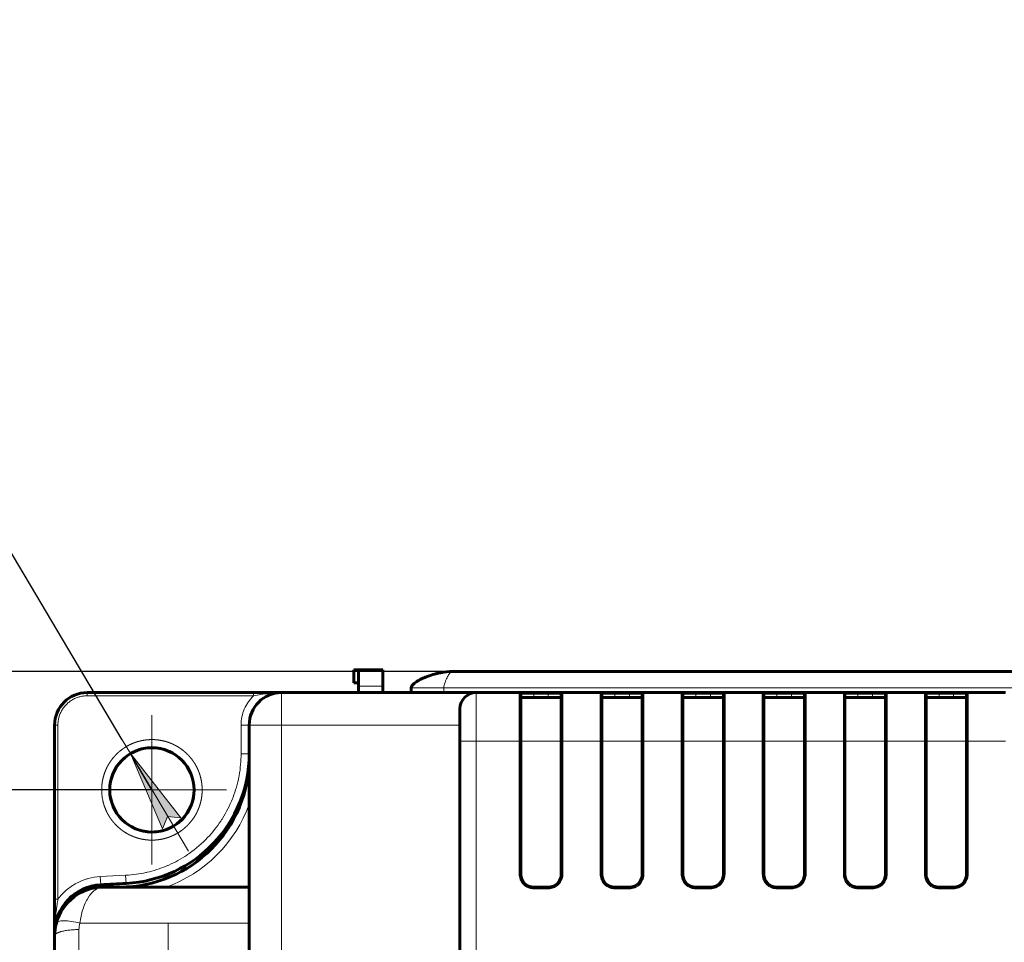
# Model space of a CAD drawing. Header units: millimetres. Extents: x 0 to 420, y 0 to 594.
# Tile 12 of 34: x 93 to 154, y 275 to 332. Entities that reach past the tile are written whole.
import ezdxf

# ---------------------------------------------------------------- set-up
doc = ezdxf.new("R2010")
doc.units = ezdxf.units.MM
for name, pattern in [('K5LT_AXLED', [12, 7.5, -1.5, 1.5, -1.5]), ('K5LT_BASIC', [0]), ('K5LT_THIN', [0])]:
    doc.linetypes.add(name, pattern=pattern)
doc.layers.add('Системный слой', color=7, linetype='Continuous')
doc.styles.add('KDIMTEXTSTYLE', font='GOST_AU.SHX', dxfattribs={"width": 0.96, "oblique": 15, "height": 5})
doc.dimstyles.new('KDIMSTYLE (1.00)', dxfattribs={"dimtxt": 5, "dimasz": 1, "dimexe": 2, "dimexo": 0, "dimgap": 1, "dimtad": 1, "dimtxsty": 'KDIMTEXTSTYLE', "dimsah": 1, "dimcen": 0, "dimdle": 1, "dimadec": 0, "dimazin": 0, "dimtfac": 0.667, "dimtmove": 0, "dimatfit": 3, "dimfxl": 1, "dimtvp": 1, "dimtolj": 1, "dimtzin": 0, "dimarcsym": 0})

# ---------------------------------------------------------------- blocks, each defined once
blk = doc.blocks.new('U2')
at = {"layer": 'Системный слой', "color": 150, "linetype": 'K5LT_BASIC', "lineweight": 60, "true_color": 0x0080ff}
for p, q in [((107.377, 290.745), (109.111, 290.745)), ((191.112, 290.745), (192.847, 290.745))]:
    blk.add_line(p, q, dxfattribs=at)
blk = doc.blocks.new('U5')
at = {"layer": 'Системный слой', "color": 150, "linetype": 'K5LT_BASIC', "lineweight": 60, "true_color": 0x0080ff}
for p, q in [((95.112, 277.404), (95.112, 277.71)), ((95.112, 275.902), (95.112, 276.615))]:
    blk.add_line(p, q, dxfattribs=at)
blk = doc.blocks.new('U6')
at = {"layer": 'Системный слой', "color": 7, "linetype": 'K5LT_THIN', "lineweight": 18}
for p, q in [((107.377, 290.545), (107.948, 290.64)), ((107.948, 290.64), (108.527, 290.716)), ((108.527, 290.716), (109.111, 290.745))]:
    blk.add_line(p, q, dxfattribs=at)
blk = doc.blocks.new('U12')
at = {"layer": 'Системный слой', "color": 150, "linetype": 'K5LT_BASIC', "lineweight": 60, "true_color": 0x0080ff}
blk.add_line((95.112, 275.745), (95.112, 275.902), dxfattribs=at)
blk = doc.blocks.new('U14')
at = {"layer": 'Системный слой', "color": 150, "linetype": 'K5LT_BASIC', "lineweight": 60, "true_color": 0x0080ff}
for p, q in [((107.377, 290.745), (107.377, 290.745)), ((107.377, 290.745), (107.377, 290.745)), ((107.377, 290.745), (108.484, 290.745)), ((109.112, 290.745), (109.112, 290.745))]:
    blk.add_line(p, q, dxfattribs=at)
blk = doc.blocks.new('U16')
at = {"layer": 'Системный слой', "color": 7, "linetype": 'K5LT_THIN', "lineweight": 18}
for p, q in [((95.245, 277.549), (95.247, 277.564)), ((95.247, 277.564), (95.251, 277.593)), ((95.251, 277.593), (95.258, 277.649)), ((95.258, 277.649), (95.273, 277.751)), ((95.273, 277.751), (95.298, 277.918)), ((95.298, 277.918), (95.312, 278.002)), ((95.169, 276.942), (95.172, 276.969)), ((95.172, 276.97), (95.173, 276.974)), ((95.172, 276.969), (95.172, 276.97)), ((95.173, 276.98), (95.175, 276.993)), ((95.173, 276.974), (95.173, 276.98)), ((95.175, 276.993), (95.176, 277.002)), ((95.176, 277.005), (95.177, 277.009)), ((95.176, 277.003), (95.176, 277.005)), ((95.176, 277.002), (95.176, 277.003)), ((95.177, 277.015), (95.178, 277.017)), ((95.177, 277.014), (95.177, 277.015)), ((95.177, 277.013), (95.177, 277.014)), ((95.177, 277.012), (95.177, 277.013)), ((95.177, 277.011), (95.177, 277.012)), ((95.177, 277.012), (95.177, 277.012)), ((95.177, 277.009), (95.177, 277.011)), ((95.178, 277.024), (95.179, 277.031)), ((95.178, 277.02), (95.178, 277.024)), ((95.178, 277.017), (95.178, 277.02)), ((95.179, 277.031), (95.18, 277.038)), ((95.18, 277.041), (95.181, 277.048)), ((95.18, 277.038), (95.18, 277.041)), ((95.181, 277.048), (95.183, 277.062)), ((95.183, 277.062), (95.186, 277.089)), ((95.186, 277.089), (95.192, 277.143)), ((95.192, 277.143), (95.205, 277.245)), ((95.205, 277.245), (95.213, 277.31)), ((95.213, 277.314), (95.214, 277.322)), ((95.213, 277.31), (95.213, 277.314)), ((95.214, 277.322), (95.216, 277.337)), ((95.216, 277.337), (95.22, 277.368)), ((95.22, 277.368), (95.228, 277.427)), ((95.228, 277.428), (95.229, 277.43)), ((95.228, 277.427), (95.228, 277.428)), ((95.229, 277.434), (95.23, 277.441)), ((95.229, 277.43), (95.229, 277.434)), ((95.23, 277.441), (95.232, 277.456)), ((95.232, 277.456), (95.236, 277.483)), ((95.236, 277.487), (95.237, 277.491)), ((95.236, 277.484), (95.236, 277.487)), ((95.236, 277.483), (95.236, 277.484)), ((95.237, 277.491), (95.238, 277.501)), ((95.238, 277.501), (95.241, 277.52)), ((95.241, 277.52), (95.242, 277.528)), ((95.242, 277.533), (95.243, 277.535)), ((95.242, 277.532), (95.242, 277.533)), ((95.242, 277.531), (95.242, 277.532)), ((95.242, 277.53), (95.242, 277.531)), ((95.242, 277.531), (95.242, 277.531)), ((95.242, 277.529), (95.242, 277.53)), ((95.242, 277.53), (95.242, 277.53)), ((95.242, 277.53), (95.242, 277.53)), ((95.242, 277.53), (95.242, 277.53)), ((95.242, 277.53), (95.242, 277.53)), ((95.242, 277.53), (95.242, 277.53)), ((95.242, 277.528), (95.242, 277.529)), ((95.243, 277.538), (95.244, 277.542)), ((95.243, 277.536), (95.243, 277.538)), ((95.243, 277.535), (95.243, 277.536)), ((95.244, 277.542), (95.245, 277.549)), ((95.123, 276.34), (95.124, 276.363)), ((95.124, 276.363), (95.126, 276.406)), ((95.126, 276.408), (95.127, 276.411)), ((95.126, 276.406), (95.126, 276.408)), ((95.127, 276.419), (95.128, 276.433)), ((95.127, 276.411), (95.127, 276.419)), ((95.128, 276.433), (95.13, 276.463)), ((95.13, 276.478), (95.131, 276.48)), ((95.13, 276.476), (95.13, 276.478)), ((95.13, 276.474), (95.13, 276.476)), ((95.13, 276.473), (95.13, 276.474)), ((95.13, 276.463), (95.13, 276.473)), ((95.131, 276.494), (95.132, 276.498)), ((95.131, 276.49), (95.131, 276.494)), ((95.131, 276.487), (95.131, 276.49)), ((95.131, 276.485), (95.131, 276.487)), ((95.131, 276.483), (95.131, 276.485)), ((95.131, 276.482), (95.131, 276.483)), ((95.131, 276.481), (95.131, 276.482)), ((95.131, 276.48), (95.131, 276.481)), ((95.131, 276.481), (95.131, 276.481)), ((95.131, 276.48), (95.131, 276.48)), ((95.132, 276.508), (95.133, 276.521)), ((95.132, 276.501), (95.132, 276.508)), ((95.132, 276.498), (95.132, 276.501)), ((95.133, 276.521), (95.135, 276.547)), ((95.135, 276.547), (95.139, 276.598)), ((95.139, 276.598), (95.147, 276.7)), ((95.147, 276.7), (95.153, 276.769)), ((95.153, 276.774), (95.154, 276.783)), ((95.153, 276.769), (95.153, 276.774)), ((95.154, 276.783), (95.155, 276.802)), ((95.155, 276.802), (95.159, 276.838)), ((95.159, 276.838), (95.165, 276.903)), ((95.165, 276.903), (95.166, 276.905)), ((95.166, 276.91), (95.167, 276.921)), ((95.166, 276.905), (95.166, 276.91)), ((95.167, 276.921), (95.169, 276.942)), ((95.112, 275.902), (95.116, 276.164)), ((95.116, 276.178), (95.117, 276.196)), ((95.116, 276.169), (95.116, 276.178)), ((95.116, 276.164), (95.116, 276.169)), ((95.117, 276.196), (95.118, 276.234)), ((95.118, 276.234), (95.122, 276.314)), ((95.122, 276.329), (95.123, 276.34)), ((95.122, 276.324), (95.122, 276.329)), ((95.122, 276.321), (95.122, 276.324)), ((95.122, 276.314), (95.122, 276.321))]:
    blk.add_line(p, q, dxfattribs=at)
blk = doc.blocks.new('U17')
at = {"layer": 'Системный слой', "color": 150, "linetype": 'K5LT_BASIC', "lineweight": 60, "true_color": 0x0080ff}
for p, q in [((107.377, 290.745), (107.377, 290.745)), ((108.484, 290.745), (109.111, 290.745))]:
    blk.add_line(p, q, dxfattribs=at)
blk = doc.blocks.new('U20')
at = {"layer": 'Системный слой', "color": 150, "linetype": 'K5LT_BASIC', "lineweight": 60, "true_color": 0x0080ff}
for p, q in [((148.762, 290.745), (149.299, 290.745)), ((149.331, 290.745), (149.662, 290.745))]:
    blk.add_line(p, q, dxfattribs=at)
blk = doc.blocks.new('U25')
at = {"layer": 'Системный слой', "color": 150, "linetype": 'K5LT_BASIC', "lineweight": 60, "true_color": 0x0080ff}
for p, q in [((143.762, 290.745), (144.299, 290.745)), ((144.331, 290.745), (144.662, 290.745))]:
    blk.add_line(p, q, dxfattribs=at)
blk = doc.blocks.new('U26')
at = {"layer": 'Системный слой', "color": 150, "linetype": 'K5LT_BASIC', "lineweight": 60, "true_color": 0x0080ff}
for p, q in [((136.385, 290.745), (135.562, 290.745)), ((136.462, 290.745), (136.399, 290.745))]:
    blk.add_line(p, q, dxfattribs=at)
blk = doc.blocks.new('U27')
at = {"layer": 'Системный слой', "color": 150, "linetype": 'K5LT_BASIC', "lineweight": 60, "true_color": 0x0080ff}
for p, q in [((151.385, 290.745), (150.562, 290.745)), ((151.462, 290.745), (151.399, 290.745))]:
    blk.add_line(p, q, dxfattribs=at)
blk = doc.blocks.new('U30')
at = {"layer": 'Системный слой', "color": 150, "linetype": 'K5LT_BASIC', "lineweight": 60, "true_color": 0x0080ff}
for p, q in [((131.385, 290.745), (130.562, 290.745)), ((131.462, 290.745), (131.399, 290.745))]:
    blk.add_line(p, q, dxfattribs=at)
blk = doc.blocks.new('U31')
at = {"layer": 'Системный слой', "color": 150, "linetype": 'K5LT_BASIC', "lineweight": 60, "true_color": 0x0080ff}
for p, q in [((123.762, 290.745), (124.299, 290.745)), ((124.331, 290.745), (124.662, 290.745))]:
    blk.add_line(p, q, dxfattribs=at)
blk = doc.blocks.new('U33')
at = {"layer": 'Системный слой', "color": 150, "linetype": 'K5LT_BASIC', "lineweight": 60, "true_color": 0x0080ff}
for p, q in [((133.762, 290.745), (134.299, 290.745)), ((134.331, 290.745), (134.662, 290.745))]:
    blk.add_line(p, q, dxfattribs=at)
blk = doc.blocks.new('U34')
at = {"layer": 'Системный слой', "color": 150, "linetype": 'K5LT_BASIC', "lineweight": 60, "true_color": 0x0080ff}
for p, q in [((126.385, 290.745), (125.562, 290.745)), ((126.462, 290.745), (126.399, 290.745))]:
    blk.add_line(p, q, dxfattribs=at)
blk = doc.blocks.new('U35')
at = {"layer": 'Системный слой', "color": 150, "linetype": 'K5LT_BASIC', "lineweight": 60, "true_color": 0x0080ff}
for p, q in [((146.385, 290.745), (145.562, 290.745)), ((146.462, 290.745), (146.399, 290.745))]:
    blk.add_line(p, q, dxfattribs=at)
blk = doc.blocks.new('U42')
at = {"layer": 'Системный слой', "color": 150, "linetype": 'K5LT_BASIC', "lineweight": 60, "true_color": 0x0080ff}
for p, q in [((141.385, 290.745), (140.562, 290.745)), ((141.462, 290.745), (141.399, 290.745))]:
    blk.add_line(p, q, dxfattribs=at)
blk = doc.blocks.new('U43')
at = {"layer": 'Системный слой', "color": 150, "linetype": 'K5LT_BASIC', "lineweight": 60, "true_color": 0x0080ff}
for p, q in [((128.762, 290.745), (129.299, 290.745)), ((129.331, 290.745), (129.662, 290.745))]:
    blk.add_line(p, q, dxfattribs=at)
blk = doc.blocks.new('U45')
at = {"layer": 'Системный слой', "color": 150, "linetype": 'K5LT_BASIC', "lineweight": 60, "true_color": 0x0080ff}
for p, q in [((138.762, 290.745), (139.299, 290.745)), ((139.331, 290.745), (139.662, 290.745))]:
    blk.add_line(p, q, dxfattribs=at)
blk = doc.blocks.new('U49')
at = {"layer": 'Системный слой', "color": 150, "linetype": 'K5LT_BASIC', "lineweight": 60, "true_color": 0x0080ff}
for p, q in [((117.179, 291.202), (117.19, 291.215)), ((117.19, 291.215), (117.201, 291.227)), ((117.201, 291.227), (117.212, 291.239))]:
    blk.add_line(p, q, dxfattribs=at)
blk = doc.blocks.new('KDIMARROW_01')
at = {"layer": 'Системный слой'}
blk.add_hatch(color=0, dxfattribs=at).paths.add_polyline_path([(-5, -0.658), (0, 0), (-5, 0.658), (-4.5, 0)])
at = {"layer": 'Системный слой', "color": 0, "linetype": 'K5LT_THIN', "lineweight": 18}
for p, q in [((-4.5, 0), (-5, 0.658)), ((-5, 0.658), (0, 0)), ((0, 0), (-5, -0.658)), ((-5, -0.658), (-4.5, 0)), ((0, 0), (-1, 0))]:
    blk.add_line(p, q, dxfattribs=at)
blk = doc.blocks.new('U51')
at = {"layer": 'Системный слой', "color": 30, "linetype": 'K5LT_AXLED', "lineweight": 18, "true_color": 0xff8000}
for q in [(101.112, 289.345), (96.512, 284.745), (105.712, 284.745), (101.112, 280.145)]:
    blk.add_line((101.112, 284.745), q, dxfattribs=at)
blk = doc.blocks.new('U53')
at = {"layer": 'Системный слой', "color": 30, "linetype": 'K5LT_AXLED', "lineweight": 18, "true_color": 0xff8000}
for q in [(102.112, 276.495), (96.362, 270.745), (107.862, 270.745), (102.112, 264.995)]:
    blk.add_line((102.112, 270.745), q, dxfattribs=at)
blk = doc.blocks.new('KDIMARROW_02')
at = {"layer": 'Системный слой'}
blk.add_hatch(color=0, dxfattribs=at).paths.add_polyline_path([(4.5, 0), (5, 0.658), (0, 0), (5, -0.658)])
at = {"layer": 'Системный слой', "color": 0, "linetype": 'K5LT_THIN', "lineweight": 18}
for p, q in [((5, 0.658), (0, 0)), ((4.5, 0), (5, 0.658)), ((0, 0), (-1, 0)), ((0, 0), (5, -0.658)), ((0, 0), (7, 0)), ((5, -0.658), (4.5, 0))]:
    blk.add_line(p, q, dxfattribs=at)

msp = doc.modelspace()

# ---------------------------------------------------------------- linework, layer by layer
at = {"layer": 'Системный слой', "color": 150, "linetype": 'K5LT_BASIC', "lineweight": 60, "true_color": 0x0080ff}
for p, q in [((113.562, 291.345), (113.562, 292.145)), ((113.562, 292.145), (113.862, 292.145)), ((115.362, 292.145), (113.862, 292.145)), ((113.862, 291.145), (113.862, 292.145)), ((115.362, 292.145), (115.362, 291.145)), ((180.612, 292.045), (119.612, 292.045)), ((146.605, 292.045), (146.612, 292.045)), ((153.612, 292.045), (153.618, 292.045)), ((113.562, 291.345), (113.862, 291.345)), ((113.862, 291.145), (113.862, 290.745)), ((115.362, 290.745), (115.362, 291.145)), ((117.112, 290.745), (117.112, 291.045)), ((97.112, 290.745), (107.377, 290.745)), ((109.112, 290.745), (121.112, 290.745)), ((121.112, 290.745), (123.762, 290.745)), ((123.762, 290.745), (124.662, 290.745)), ((123.862, 290.645), (123.862, 287.745)), ((126.362, 290.445), (123.862, 290.445)), ((124.662, 290.745), (125.562, 290.745)), ((125.562, 290.745), (126.462, 290.745)), ((126.362, 290.645), (126.362, 287.745)), ((126.462, 290.745), (128.762, 290.745)), ((128.762, 290.745), (129.662, 290.745)), ((128.862, 290.645), (128.862, 287.745)), ((131.362, 290.445), (128.862, 290.445)), ((129.662, 290.745), (130.562, 290.745)), ((130.562, 290.745), (131.462, 290.745)), ((131.362, 290.645), (131.362, 287.745)), ((131.462, 290.745), (133.762, 290.745)), ((133.762, 290.745), (134.662, 290.745)), ((133.862, 290.645), (133.862, 287.745)), ((136.362, 290.445), (133.862, 290.445)), ((134.662, 290.745), (135.562, 290.745)), ((135.562, 290.745), (136.462, 290.745)), ((136.362, 290.645), (136.362, 287.745)), ((136.462, 290.745), (138.762, 290.745)), ((138.762, 290.745), (139.662, 290.745)), ((138.862, 290.645), (138.862, 287.745)), ((141.362, 290.445), (138.862, 290.445)), ((139.662, 290.745), (140.562, 290.745)), ((140.562, 290.745), (141.462, 290.745)), ((141.362, 290.645), (141.362, 287.745)), ((141.462, 290.745), (143.762, 290.745)), ((143.762, 290.745), (144.662, 290.745)), ((143.862, 290.645), (143.862, 287.745)), ((146.362, 290.445), (143.862, 290.445)), ((144.662, 290.745), (145.562, 290.745)), ((145.562, 290.745), (146.462, 290.745)), ((146.362, 290.645), (146.362, 287.745)), ((146.462, 290.745), (148.762, 290.745)), ((148.762, 290.745), (149.662, 290.745)), ((148.862, 290.645), (148.862, 287.745)), ((151.362, 290.445), (148.862, 290.445)), ((149.662, 290.745), (150.562, 290.745)), ((150.562, 290.745), (151.462, 290.745)), ((151.362, 290.645), (151.362, 287.745)), ((151.462, 290.745), (153.762, 290.745)), ((120.112, 287.745), (120.112, 289.745)), ((95.112, 278.002), (95.112, 288.745)), ((107.112, 288.745), (107.112, 214.466)), ((123.862, 288.805), (123.862, 288.853)), ((128.862, 288.805), (128.862, 288.853)), ((133.862, 288.805), (133.862, 288.853)), ((138.862, 288.805), (138.862, 288.853)), ((143.862, 288.805), (143.862, 288.853)), ((148.862, 288.805), (148.862, 288.853)), ((120.112, 265.346), (120.112, 287.745)), ((123.862, 287.745), (123.862, 279.545)), ((126.362, 287.745), (126.362, 279.545)), ((128.862, 287.745), (128.862, 279.545)), ((131.362, 287.745), (131.362, 279.545)), ((133.862, 287.745), (133.862, 279.545)), ((136.362, 287.745), (136.362, 279.545)), ((138.862, 287.745), (138.862, 279.545)), ((141.362, 287.745), (141.362, 279.545)), ((143.862, 287.745), (143.862, 279.545)), ((146.362, 287.745), (146.362, 279.545)), ((148.862, 287.745), (148.862, 279.545)), ((151.362, 287.745), (151.362, 279.545)), ((107.112, 278.745), (98.112, 278.745)), ((125.562, 278.745), (124.662, 278.745)), ((130.562, 278.745), (129.662, 278.745)), ((135.562, 278.745), (134.662, 278.745)), ((140.562, 278.745), (139.662, 278.745)), ((145.562, 278.745), (144.662, 278.745)), ((150.562, 278.745), (149.662, 278.745)), ((95.112, 276.615), (95.112, 278.002)), ((95.112, 275.923), (95.112, 277.679)), ((95.112, 258.745), (95.112, 275.745)), ((95.112, 258.745), (95.112, 275.745))]:
    msp.add_line(p, q, dxfattribs=at)
at = {"layer": 'Системный слой', "color": 7, "linetype": 'K5LT_THIN', "lineweight": 18}
for p, q in [((115.362, 291.145), (113.862, 291.145)), ((181.112, 291.045), (119.112, 291.045)), ((119.112, 290.745), (119.112, 291.045)), ((97.112, 290.545), (97.112, 290.745)), ((107.377, 290.545), (97.112, 290.545)), ((107.377, 290.745), (107.377, 290.545)), ((109.112, 290.745), (109.112, 288.745)), ((121.112, 290.745), (121.112, 287.745)), ((123.762, 287.745), (123.762, 290.745)), ((123.862, 290.645), (124.662, 290.645)), ((124.662, 290.745), (124.662, 290.645)), ((124.662, 290.445), (124.662, 290.645)), ((124.662, 290.645), (125.562, 290.645)), ((125.562, 290.745), (125.562, 290.645)), ((125.562, 290.645), (126.362, 290.645)), ((125.562, 290.445), (125.562, 290.645)), ((126.462, 290.745), (126.462, 287.745)), ((128.762, 287.745), (128.762, 290.745)), ((128.862, 290.645), (129.662, 290.645)), ((129.662, 290.745), (129.662, 290.645)), ((129.662, 290.645), (130.562, 290.645)), ((129.662, 290.445), (129.662, 290.645)), ((130.562, 290.745), (130.562, 290.645)), ((130.562, 290.445), (130.562, 290.645)), ((130.562, 290.645), (131.362, 290.645)), ((131.462, 290.745), (131.462, 287.745)), ((133.762, 287.745), (133.762, 290.745)), ((133.862, 290.645), (134.662, 290.645)), ((134.662, 290.745), (134.662, 290.645)), ((134.662, 290.645), (135.562, 290.645)), ((134.662, 290.445), (134.662, 290.645)), ((135.562, 290.745), (135.562, 290.645)), ((135.562, 290.445), (135.562, 290.645)), ((135.562, 290.645), (136.362, 290.645)), ((136.462, 290.745), (136.462, 287.745)), ((138.762, 287.745), (138.762, 290.745)), ((138.862, 290.645), (139.662, 290.645)), ((139.662, 290.745), (139.662, 290.645)), ((139.662, 290.645), (140.562, 290.645)), ((139.662, 290.445), (139.662, 290.645)), ((140.562, 290.745), (140.562, 290.645)), ((140.562, 290.445), (140.562, 290.645)), ((140.562, 290.645), (141.362, 290.645)), ((141.462, 290.745), (141.462, 287.745)), ((143.762, 287.745), (143.762, 290.745)), ((143.862, 290.645), (144.662, 290.645)), ((144.662, 290.745), (144.662, 290.645)), ((144.662, 290.445), (144.662, 290.645)), ((144.662, 290.645), (145.562, 290.645)), ((145.562, 290.745), (145.562, 290.645)), ((145.562, 290.645), (146.362, 290.645)), ((145.562, 290.445), (145.562, 290.645)), ((146.462, 290.745), (146.462, 287.745)), ((148.762, 287.745), (148.762, 290.745)), ((148.862, 290.645), (149.662, 290.645)), ((149.662, 290.745), (149.662, 290.645)), ((149.662, 290.645), (150.562, 290.645)), ((149.662, 290.445), (149.662, 290.645)), ((150.562, 290.745), (150.562, 290.645)), ((150.562, 290.445), (150.562, 290.645)), ((150.562, 290.645), (151.362, 290.645)), ((151.462, 290.745), (151.462, 287.745)), ((95.312, 288.745), (95.112, 288.745)), ((95.312, 278.002), (95.312, 288.745)), ((107.112, 288.745), (106.612, 288.745)), ((106.612, 286.968), (106.612, 288.745)), ((107.112, 288.745), (109.112, 288.745)), ((109.112, 214.466), (109.112, 288.745)), ((109.112, 288.745), (120.112, 288.745)), ((120.112, 287.745), (121.112, 287.745)), ((121.112, 287.745), (121.112, 265.445)), ((121.112, 287.745), (123.762, 287.745)), ((123.762, 279.545), (123.762, 287.745)), ((123.762, 287.745), (123.862, 287.745)), ((123.862, 287.745), (126.362, 287.745)), ((126.362, 287.745), (126.462, 287.745)), ((126.462, 287.745), (128.762, 287.745)), ((126.462, 287.745), (126.462, 279.545)), ((128.762, 287.745), (128.862, 287.745)), ((128.762, 279.545), (128.762, 287.745)), ((128.862, 287.745), (131.362, 287.745)), ((131.362, 287.745), (131.462, 287.745)), ((131.462, 287.745), (133.762, 287.745)), ((131.462, 287.745), (131.462, 279.545)), ((133.762, 287.745), (133.862, 287.745)), ((133.762, 279.545), (133.762, 287.745)), ((133.862, 287.745), (136.362, 287.745)), ((136.362, 287.745), (136.462, 287.745)), ((136.462, 287.745), (136.462, 279.545)), ((136.462, 287.745), (138.762, 287.745)), ((138.762, 287.745), (138.862, 287.745)), ((138.762, 279.545), (138.762, 287.745)), ((138.862, 287.745), (141.362, 287.745)), ((141.362, 287.745), (141.462, 287.745)), ((141.462, 287.745), (141.462, 279.545)), ((141.462, 287.745), (143.762, 287.745)), ((143.762, 287.745), (143.862, 287.745)), ((143.762, 279.545), (143.762, 287.745)), ((143.862, 287.745), (146.362, 287.745)), ((146.362, 287.745), (146.462, 287.745)), ((146.462, 287.745), (146.462, 279.545)), ((146.462, 287.745), (148.762, 287.745)), ((148.762, 279.545), (148.762, 287.745)), ((148.762, 287.745), (148.862, 287.745)), ((148.862, 287.745), (151.362, 287.745)), ((151.362, 287.745), (151.462, 287.745)), ((151.462, 287.745), (153.762, 287.745)), ((151.462, 287.745), (151.462, 279.545)), ((107.112, 286.968), (106.612, 286.968)), ((97.929, 279.397), (99.491, 279.478)), ((97.929, 279.397), (97.955, 278.898)), ((99.516, 278.978), (99.491, 279.478)), ((123.762, 279.545), (123.862, 279.545)), ((126.462, 279.545), (126.362, 279.545)), ((128.762, 279.545), (128.862, 279.545)), ((131.462, 279.545), (131.362, 279.545)), ((133.762, 279.545), (133.862, 279.545)), ((136.462, 279.545), (136.362, 279.545)), ((138.762, 279.545), (138.862, 279.545)), ((141.462, 279.545), (141.362, 279.545)), ((143.762, 279.545), (143.862, 279.545)), ((146.462, 279.545), (146.362, 279.545)), ((148.762, 279.545), (148.862, 279.545)), ((151.462, 279.545), (151.362, 279.545)), ((124.662, 278.645), (124.662, 278.745)), ((125.562, 278.645), (124.662, 278.645)), ((125.562, 278.645), (125.562, 278.745)), ((129.662, 278.645), (129.662, 278.745)), ((130.562, 278.645), (129.662, 278.645)), ((130.562, 278.645), (130.562, 278.745)), ((134.662, 278.645), (134.662, 278.745)), ((135.562, 278.645), (134.662, 278.645)), ((135.562, 278.645), (135.562, 278.745)), ((139.662, 278.645), (139.662, 278.745)), ((140.562, 278.645), (139.662, 278.645)), ((140.562, 278.645), (140.562, 278.745)), ((144.662, 278.645), (144.662, 278.745)), ((145.562, 278.645), (144.662, 278.645)), ((145.562, 278.645), (145.562, 278.745)), ((149.662, 278.645), (149.662, 278.745)), ((150.562, 278.645), (149.662, 278.645)), ((150.562, 278.645), (150.562, 278.745)), ((95.112, 278.002), (95.312, 278.002)), ((96.664, 276.528), (107.112, 276.528)), ((96.612, 258.745), (96.612, 276.128))]:
    msp.add_line(p, q, dxfattribs=at)
at = {"layer": 'Системный слой', "color": 150, "linetype": 'K5LT_BASIC', "lineweight": 60, "true_color": 0x0080ff}
msp.add_circle((101.112, 284.745), 2.6, dxfattribs=at)
for centre, radius, start, end in [((146.612, 291.545), 0.5, 89.99956, 90.75374), ((146.612, 291.545), 0.5, 90.00003, 90.75488), ((153.612, 291.545), 0.5, 89.25292, 89.99997), ((97.112, 288.745), 2, 90, 180), ((109.112, 288.745), 2, 90, 180), ((121.112, 289.745), 1, 90, 180), ((123.762, 290.645), 0.1, 0, 90), ((126.462, 290.645), 0.1, 90, 180), ((128.762, 290.645), 0.1, 0, 90), ((131.462, 290.645), 0.1, 90, 180), ((133.762, 290.645), 0.1, 0, 90), ((136.462, 290.645), 0.1, 90, 180), ((138.762, 290.645), 0.1, 0, 90), ((141.462, 290.645), 0.1, 90, 180), ((143.762, 290.645), 0.1, 0, 90), ((146.462, 290.645), 0.1, 90, 180), ((148.762, 290.645), 0.1, 0, 90), ((151.462, 290.645), 0.1, 90, 180), ((101.112, 284.745), 2.6, 191.85736, 180), ((99.112, 286.745), 8, 270, 0), ((99.112, 286.968), 8, 272.90013, 0), ((101.112, 284.745), 2.6, 180, 191.85736), ((124.662, 279.545), 0.8, 180, 270), ((125.562, 279.545), 0.8, 270, 0), ((129.662, 279.545), 0.8, 180, 270), ((130.562, 279.545), 0.8, 270, 0), ((134.662, 279.545), 0.8, 180, 270), ((135.562, 279.545), 0.8, 270, 0), ((139.662, 279.545), 0.8, 180, 270), ((140.562, 279.545), 0.8, 270, 0), ((144.662, 279.545), 0.8, 180, 270), ((145.562, 279.545), 0.8, 270, 0), ((149.662, 279.545), 0.8, 180, 270), ((150.562, 279.545), 0.8, 270, 0), ((98.112, 275.902), 3, 92.9897, 180), ((150.112, -719.741), 1000, 92.900132, 92.989702), ((98.112, 275.745), 3, 90, 164.87842), ((98.112, 275.745), 3, 164.87842, 180.00001)]:
    msp.add_arc(centre, radius, start, end, dxfattribs=at)
at = {"layer": 'Системный слой', "color": 7, "linetype": 'K5LT_THIN', "lineweight": 18}
msp.add_arc((99.112, 286.745), 8.5, 289.74992, 340.25008, dxfattribs=at)
at = {"layer": 'Системный слой', "color": 150, "linetype": 'K5LT_BASIC', "lineweight": 60, "true_color": 0x0080ff}
for points, knots in [([(117.112, 291.045), (117.112, 291.083), (117.126, 291.126), (117.173, 291.196), (117.193, 291.221), (117.23, 291.259), (117.244, 291.272), (117.265, 291.291), (117.278, 291.303), (117.292, 291.314), (117.301, 291.321), (117.304, 291.324), (117.34, 291.353), (117.382, 291.384), (117.455, 291.432), (117.481, 291.448), (117.522, 291.472), (117.547, 291.487), (117.573, 291.502), (117.589, 291.51), (117.594, 291.513), (117.638, 291.537), (117.684, 291.561), (117.763, 291.598), (117.791, 291.611), (117.834, 291.631), (117.857, 291.641), (117.884, 291.653), (117.896, 291.658), (117.904, 291.661), (117.909, 291.663), (117.934, 291.674), (117.959, 291.684), (117.999, 291.7), (118.02, 291.709), (118.047, 291.719), (118.058, 291.723), (118.066, 291.726), (118.071, 291.728), (118.085, 291.733), (118.103, 291.74), (118.125, 291.748), (118.14, 291.753), (118.149, 291.757), (118.163, 291.762), (118.17, 291.764), (118.183, 291.769), (118.192, 291.772), (118.202, 291.775), (118.211, 291.778), (118.225, 291.783), (118.23, 291.785), (118.38, 291.836), (118.511, 291.873), (118.681, 291.917), (118.734, 291.929), (118.806, 291.946), (118.841, 291.953), (118.879, 291.961), (118.897, 291.965), (118.905, 291.966), (118.91, 291.967), (118.91, 291.967), (119.195, 292.024), (119.431, 292.045), (119.612, 292.045)], [0, 0, 0, 0, 0.0625, 0.0625, 0.09375, 0.09375, 0.109375, 0.109375, 0.117188, 0.123047, 0.123047, 0.125, 0.125, 0.1875, 0.1875, 0.21875, 0.21875, 0.234375, 0.246094, 0.246094, 0.25, 0.25, 0.3125, 0.3125, 0.34375, 0.34375, 0.359375, 0.367188, 0.371094, 0.371094, 0.375, 0.375, 0.40625, 0.40625, 0.421875, 0.429688, 0.433594, 0.433594, 0.4375, 0.4375, 0.453125, 0.460938, 0.460938, 0.46875, 0.46875, 0.476563, 0.476563, 0.484375, 0.484375, 0.492188, 0.492188, 0.5, 0.5, 0.625, 0.625, 0.6875, 0.6875, 0.71875, 0.734375, 0.742188, 0.746094, 0.746094, 0.75, 0.75, 1, 1, 1, 1]), ([(117.177, 291.199), (117.185, 291.209), (117.193, 291.218), (117.209, 291.237), (117.218, 291.246), (117.235, 291.263), (117.244, 291.272), (117.262, 291.288), (117.271, 291.296), (117.288, 291.311), (117.297, 291.318), (117.305, 291.325)], [0, 0, 0, 0, 1.4, 1.4, 2.8, 2.8, 4.2, 4.2, 5.6, 5.6, 6.842675, 6.842675, 6.842675, 6.842675]), ([(95.215, 276.528), (95.212, 276.514), (95.208, 276.501), (95.199, 276.465), (95.194, 276.444), (95.181, 276.389), (95.174, 276.357), (95.164, 276.304), (95.16, 276.283), (95.152, 276.236), (95.148, 276.21), (95.136, 276.132), (95.13, 276.081), (95.121, 275.984), (95.117, 275.938), (95.115, 275.892)], [0, 0, 0, 0, 0.95701, 0.95701, 2.488225, 2.488225, 4.753292, 4.753292, 6.175558, 6.175558, 8.016137, 8.016137, 11.529969, 11.529969, 14.669777, 14.669777, 14.669777, 14.669777])]:
    msp.add_open_spline(points, degree=3, knots=knots, dxfattribs=at)
at = {"layer": 'Системный слой', "color": 7, "linetype": 'K5LT_THIN', "lineweight": 18}
for points, knots in [([(119.112, 291.045), (119.12, 291.104), (119.144, 291.21), (119.191, 291.367), (119.225, 291.459), (119.293, 291.625), (119.337, 291.713), (119.421, 291.863), (119.462, 291.923), (119.54, 292.014), (119.578, 292.045), (119.612, 292.045)], [0, 0, 0, 0, 0.0625, 0.125, 0.25, 0.25, 0.5, 0.5, 0.75, 0.75, 1, 1, 1, 1]), ([(119.112, 291.045), (118.878, 291.043), (118.629, 291.041), (118.141, 291.039), (117.902, 291.038), (117.492, 291.038), (117.343, 291.039), (117.153, 291.041), (117.112, 291.043), (117.112, 291.045)], [0, 0, 0, 0, 0.25, 0.25, 0.5, 0.5, 0.75, 0.75, 1, 1, 1, 1]), ([(106.612, 288.745), (106.612, 289.085), (106.678, 289.411), (106.943, 290.035), (107.132, 290.31), (107.377, 290.545)], [0, 0, 0, 0, 0.5, 0.5, 1, 1, 1, 1]), ([(99.491, 279.478), (99.714, 279.489), (100.129, 279.528), (100.539, 279.602), (100.756, 279.65), (100.782, 279.656), (101.212, 279.756), (101.603, 279.882), (102.037, 280.062), (102.089, 280.084), (102.537, 280.282), (102.911, 280.487), (103.317, 280.758), (103.367, 280.792), (103.827, 281.114), (104.204, 281.439), (104.848, 282.117), (105.119, 282.457), (105.395, 282.872), (105.429, 282.926), (105.706, 283.366), (105.913, 283.773), (106.093, 284.228), (106.105, 284.258), (106.273, 284.697), (106.394, 285.12), (106.483, 285.583), (106.488, 285.613), (106.572, 286.079), (106.612, 286.522), (106.612, 286.968)], [0, 0, 0, 0, 0.0625, 0.117187, 0.117187, 0.125, 0.125, 0.234375, 0.234375, 0.25, 0.25, 0.359375, 0.359375, 0.375, 0.375, 0.5, 0.5, 0.609375, 0.609375, 0.625, 0.625, 0.742187, 0.742187, 0.75, 0.75, 0.867187, 0.867187, 0.875, 0.875, 1, 1, 1, 1]), ([(95.312, 278.002), (95.388, 278.103), (95.509, 278.248), (95.641, 278.382), (95.732, 278.47), (95.778, 278.511), (96.023, 278.723), (96.237, 278.869), (96.637, 279.082), (96.814, 279.158), (97.059, 279.241), (97.123, 279.26), (97.428, 279.344), (97.676, 279.384), (97.929, 279.397)], [0, 0, 0, 0, 0.125, 0.1875, 0.1875, 0.25, 0.25, 0.5, 0.5, 0.6875, 0.6875, 0.75, 0.75, 1, 1, 1, 1]), ([(124.662, 278.645), (124.562, 278.645), (124.465, 278.661), (124.357, 278.698), (124.345, 278.703), (124.215, 278.754), (124.113, 278.821), (123.949, 278.985), (123.888, 279.073), (123.837, 279.185), (123.83, 279.201), (123.783, 279.32), (123.762, 279.431), (123.762, 279.545)], [0, 0, 0, 0, 0.21875, 0.21875, 0.25, 0.25, 0.5, 0.5, 0.71875, 0.71875, 0.75, 0.75, 1, 1, 1, 1]), ([(126.462, 279.545), (126.462, 279.445), (126.445, 279.348), (126.409, 279.241), (126.404, 279.228), (126.353, 279.099), (126.286, 278.997), (126.121, 278.832), (126.034, 278.771), (125.922, 278.72), (125.906, 278.714), (125.787, 278.666), (125.676, 278.645), (125.562, 278.645)], [0, 0, 0, 0, 0.21875, 0.21875, 0.25, 0.25, 0.5, 0.5, 0.71875, 0.71875, 0.75, 0.75, 1, 1, 1, 1]), ([(129.662, 278.645), (129.562, 278.645), (129.465, 278.661), (129.357, 278.698), (129.345, 278.703), (129.215, 278.754), (129.113, 278.821), (128.949, 278.985), (128.888, 279.073), (128.837, 279.185), (128.83, 279.201), (128.783, 279.32), (128.762, 279.431), (128.762, 279.545)], [0, 0, 0, 0, 0.21875, 0.21875, 0.25, 0.25, 0.5, 0.5, 0.71875, 0.71875, 0.75, 0.75, 1, 1, 1, 1]), ([(131.462, 279.545), (131.462, 279.445), (131.445, 279.348), (131.409, 279.241), (131.404, 279.228), (131.353, 279.099), (131.286, 278.997), (131.121, 278.832), (131.034, 278.771), (130.922, 278.72), (130.906, 278.714), (130.787, 278.666), (130.676, 278.645), (130.562, 278.645)], [0, 0, 0, 0, 0.21875, 0.21875, 0.25, 0.25, 0.5, 0.5, 0.71875, 0.71875, 0.75, 0.75, 1, 1, 1, 1]), ([(134.662, 278.645), (134.562, 278.645), (134.465, 278.661), (134.357, 278.698), (134.345, 278.703), (134.215, 278.754), (134.113, 278.821), (133.949, 278.985), (133.888, 279.073), (133.837, 279.185), (133.83, 279.201), (133.783, 279.32), (133.762, 279.431), (133.762, 279.545)], [0, 0, 0, 0, 0.21875, 0.21875, 0.25, 0.25, 0.5, 0.5, 0.71875, 0.71875, 0.75, 0.75, 1, 1, 1, 1]), ([(136.462, 279.545), (136.462, 279.445), (136.445, 279.348), (136.409, 279.241), (136.404, 279.228), (136.353, 279.099), (136.286, 278.997), (136.121, 278.832), (136.034, 278.771), (135.922, 278.72), (135.906, 278.714), (135.787, 278.666), (135.676, 278.645), (135.562, 278.645)], [0, 0, 0, 0, 0.21875, 0.21875, 0.25, 0.25, 0.5, 0.5, 0.71875, 0.71875, 0.75, 0.75, 1, 1, 1, 1]), ([(139.662, 278.645), (139.562, 278.645), (139.465, 278.661), (139.357, 278.698), (139.345, 278.703), (139.215, 278.754), (139.113, 278.821), (138.949, 278.985), (138.888, 279.073), (138.837, 279.185), (138.83, 279.201), (138.783, 279.32), (138.762, 279.431), (138.762, 279.545)], [0, 0, 0, 0, 0.21875, 0.21875, 0.25, 0.25, 0.5, 0.5, 0.71875, 0.71875, 0.75, 0.75, 1, 1, 1, 1]), ([(141.462, 279.545), (141.462, 279.445), (141.445, 279.348), (141.409, 279.241), (141.404, 279.228), (141.353, 279.099), (141.286, 278.997), (141.121, 278.832), (141.034, 278.771), (140.922, 278.72), (140.906, 278.714), (140.787, 278.666), (140.676, 278.645), (140.562, 278.645)], [0, 0, 0, 0, 0.21875, 0.21875, 0.25, 0.25, 0.5, 0.5, 0.71875, 0.71875, 0.75, 0.75, 1, 1, 1, 1]), ([(144.662, 278.645), (144.562, 278.645), (144.465, 278.661), (144.357, 278.698), (144.345, 278.703), (144.215, 278.754), (144.113, 278.821), (143.949, 278.985), (143.888, 279.073), (143.837, 279.185), (143.83, 279.201), (143.783, 279.32), (143.762, 279.431), (143.762, 279.545)], [0, 0, 0, 0, 0.21875, 0.21875, 0.25, 0.25, 0.5, 0.5, 0.71875, 0.71875, 0.75, 0.75, 1, 1, 1, 1]), ([(146.462, 279.545), (146.462, 279.445), (146.445, 279.348), (146.409, 279.241), (146.404, 279.228), (146.353, 279.099), (146.286, 278.997), (146.121, 278.832), (146.034, 278.771), (145.922, 278.72), (145.906, 278.714), (145.787, 278.666), (145.676, 278.645), (145.562, 278.645)], [0, 0, 0, 0, 0.21875, 0.21875, 0.25, 0.25, 0.5, 0.5, 0.71875, 0.71875, 0.75, 0.75, 1, 1, 1, 1]), ([(149.662, 278.645), (149.562, 278.645), (149.465, 278.661), (149.357, 278.698), (149.345, 278.703), (149.215, 278.754), (149.113, 278.821), (148.949, 278.985), (148.888, 279.073), (148.837, 279.185), (148.83, 279.201), (148.783, 279.32), (148.762, 279.431), (148.762, 279.545)], [0, 0, 0, 0, 0.21875, 0.21875, 0.25, 0.25, 0.5, 0.5, 0.71875, 0.71875, 0.75, 0.75, 1, 1, 1, 1]), ([(151.462, 279.545), (151.462, 279.445), (151.445, 279.348), (151.409, 279.241), (151.404, 279.228), (151.353, 279.099), (151.286, 278.997), (151.121, 278.832), (151.034, 278.771), (150.922, 278.72), (150.906, 278.714), (150.787, 278.666), (150.676, 278.645), (150.562, 278.645)], [0, 0, 0, 0, 0.21875, 0.21875, 0.25, 0.25, 0.5, 0.5, 0.71875, 0.71875, 0.75, 0.75, 1, 1, 1, 1]), ([(98.112, 278.745), (98.022, 278.745), (97.935, 278.73), (97.806, 278.684), (97.764, 278.665), (97.701, 278.631), (97.68, 278.619), (97.639, 278.592), (97.619, 278.579), (97.512, 278.501), (97.435, 278.427), (97.329, 278.306), (97.296, 278.264), (97.249, 278.2), (97.226, 278.168), (97.201, 278.13), (97.19, 278.113), (97.183, 278.102), (97.181, 278.098), (97.044, 277.88), (96.935, 277.632), (96.764, 277.098), (96.702, 276.813), (96.664, 276.528)], [0, 0, 0, 0, 0.125, 0.125, 0.1875, 0.1875, 0.21875, 0.21875, 0.25, 0.25, 0.375, 0.375, 0.4375, 0.4375, 0.46875, 0.484375, 0.492188, 0.492188, 0.5, 0.5, 0.75, 0.75, 1, 1, 1, 1]), ([(95.215, 276.528), (95.227, 276.569), (95.268, 276.606), (95.421, 276.658), (95.533, 276.672), (95.812, 276.672), (95.978, 276.658), (96.321, 276.606), (96.498, 276.569), (96.664, 276.528)], [0, 0, 0, 0, 0.25, 0.25, 0.5, 0.5, 0.75, 0.75, 1, 1, 1, 1])]:
    msp.add_open_spline(points, degree=3, knots=knots, dxfattribs=at)
for points, weights in [([(95.312, 288.745), (95.312, 289.8), (96.057, 290.545), (97.112, 290.545)], [1, 0.804737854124, 0.804737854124, 1]), ([(96.612, 276.128), (95.733, 276.128), (95.112, 275.969), (95.112, 275.745)], [1, 0.804737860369, 0.804737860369, 1])]:
    msp.add_rational_spline(points, weights, degree=3, dxfattribs=at)
msp.add_rational_spline([(98.078, 284.108), (98.034, 284.318), (98.012, 284.531), (98.012, 284.745), (98.016, 284.878), (98.02, 285.011), (98.053, 285.269), (98.077, 285.395), (98.12, 285.559), (98.131, 285.598), (98.155, 285.677), (98.167, 285.716), (98.191, 285.784), (98.201, 285.812), (98.223, 285.87), (98.234, 285.899), (98.261, 285.964), (98.277, 286), (98.325, 286.106), (98.359, 286.175), (98.46, 286.358), (98.532, 286.469), (98.686, 286.68), (98.77, 286.781), (98.949, 286.97), (99.046, 287.061), (99.246, 287.225), (99.351, 287.3), (99.494, 287.39), (99.53, 287.412), (99.602, 287.454), (99.639, 287.474), (99.704, 287.508), (99.732, 287.522), (99.787, 287.548), (99.813, 287.561), (99.873, 287.588), (99.907, 287.602), (100.007, 287.643), (100.075, 287.668), (100.268, 287.732), (100.397, 287.765), (100.653, 287.814), (100.783, 287.831), (101.044, 287.847), (101.176, 287.848), (101.433, 287.832), (101.56, 287.816), (101.728, 287.784), (101.771, 287.775), (101.843, 287.758), (101.872, 287.751), (101.932, 287.735), (101.962, 287.726), (102.03, 287.707), (102.067, 287.695), (102.177, 287.658), (102.249, 287.63), (102.442, 287.549), (102.56, 287.49), (102.786, 287.358), (102.894, 287.285), (103.101, 287.126), (103.202, 287.039), (103.386, 286.857), (103.471, 286.761), (103.575, 286.628), (103.601, 286.594), (103.65, 286.526), (103.673, 286.491), (103.714, 286.43), (103.731, 286.404), (103.763, 286.353), (103.778, 286.327), (103.811, 286.27), (103.828, 286.239), (103.88, 286.143), (103.912, 286.079), (103.995, 285.893), (104.041, 285.769), (104.105, 285.557), (104.127, 285.47), (104.167, 285.278), (104.184, 285.172), (104.206, 284.959), (104.212, 284.852), (104.212, 284.613), (104.203, 284.48), (104.17, 284.222), (104.146, 284.095), (104.103, 283.932), (104.092, 283.892), (104.069, 283.813), (104.056, 283.774), (104.033, 283.707), (104.022, 283.678), (104.001, 283.621), (103.989, 283.591), (103.962, 283.526), (103.947, 283.49), (103.899, 283.385), (103.864, 283.316), (103.763, 283.133), (103.692, 283.021), (103.537, 282.81), (103.454, 282.71), (103.274, 282.52), (103.177, 282.429), (102.977, 282.265), (102.873, 282.19), (102.729, 282.1), (102.693, 282.079), (102.621, 282.037), (102.584, 282.017), (102.519, 281.983), (102.491, 281.969), (102.436, 281.942), (102.41, 281.93), (102.35, 281.903), (102.317, 281.889), (102.216, 281.848), (102.149, 281.823), (101.955, 281.759), (101.827, 281.726), (101.57, 281.676), (101.44, 281.66), (101.18, 281.643), (101.048, 281.643), (100.79, 281.659), (100.663, 281.675), (100.495, 281.707), (100.452, 281.716), (100.38, 281.733), (100.351, 281.74), (100.291, 281.756), (100.261, 281.764), (100.193, 281.784), (100.156, 281.796), (100.046, 281.833), (99.974, 281.86), (99.782, 281.941), (99.663, 282.001), (99.438, 282.133), (99.329, 282.206), (99.122, 282.364), (99.021, 282.452), (98.838, 282.634), (98.752, 282.73), (98.648, 282.863), (98.623, 282.896), (98.574, 282.964), (98.55, 282.999), (98.509, 283.06), (98.493, 283.086), (98.461, 283.138), (98.445, 283.163), (98.412, 283.22), (98.395, 283.252), (98.344, 283.347), (98.312, 283.412), (98.228, 283.597), (98.182, 283.722), (98.118, 283.933), (98.098, 284.021), (98.078, 284.108)], [1, 0.99643416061, 0.99643416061, 1, 1, 1, 1, 1, 1, 1, 1, 1, 1, 1, 1, 1, 1, 1, 1, 1, 1, 1, 1, 1, 1, 1, 1, 1, 1, 1, 1, 1, 1, 1, 1, 1, 1, 1, 1, 1, 1, 1, 1, 1, 1, 1, 1, 1, 1, 1, 1, 1, 1, 1, 1, 1, 1, 1, 1, 1, 1, 1, 1, 1, 1, 1, 1, 1, 1, 1, 1, 1, 1, 1, 1, 1, 1, 1, 1, 1, 1, 1, 1, 1, 1, 1, 1, 1, 1, 1, 1, 1, 1, 1, 1, 1, 1, 1, 1, 1, 1, 1, 1, 1, 1, 1, 1, 1, 1, 1, 1, 1, 1, 1, 1, 1, 1, 1, 1, 1, 1, 1, 1, 1, 1, 1, 1, 1, 1, 1, 1, 1, 1, 1, 1, 1, 1, 1, 1, 1, 1, 1, 1, 1, 1, 1, 1, 1, 1, 1, 1, 1, 1, 1, 1, 1, 1, 1, 1, 1, 1, 1, 1, 1, 1], degree=3, knots=[0, 0, 0, 0, 0.20695, 0.20695, 0.20695, 1.895664, 1.895664, 3.526688, 3.526688, 4.050726, 4.050726, 4.577245, 4.577245, 4.960023, 4.960023, 5.363053, 5.363053, 5.858181, 5.858181, 6.842921, 6.842921, 8.521598, 8.521598, 10.176756, 10.176756, 11.856847, 11.856847, 13.483251, 13.483251, 14.015873, 14.015873, 14.551336, 14.551336, 14.949343, 14.949343, 15.32484, 15.32484, 15.786467, 15.786467, 16.705332, 16.705332, 18.384625, 18.384625, 20.043651, 20.043651, 21.714667, 21.714667, 23.336361, 23.336361, 23.895618, 23.895618, 24.278528, 24.278528, 24.681558, 24.681558, 25.176687, 25.176687, 26.161426, 26.161426, 27.840103, 27.840103, 29.495261, 29.495261, 31.175353, 31.175353, 32.801756, 32.801756, 33.334379, 33.334379, 33.869841, 33.869841, 34.267886, 34.267886, 34.643474, 34.643474, 35.105067, 35.105067, 36.023568, 36.023568, 37.700156, 37.700156, 38.844644, 38.844644, 40.20695, 40.20695, 41.569255, 41.569255, 43.257969, 43.257969, 44.888994, 44.888994, 45.413032, 45.413032, 45.939551, 45.939551, 46.322328, 46.322328, 46.725358, 46.725358, 47.220487, 47.220487, 48.205226, 48.205226, 49.883904, 49.883904, 51.539061, 51.539061, 53.219153, 53.219153, 54.845556, 54.845556, 55.378179, 55.378179, 55.913641, 55.913641, 56.311648, 56.311648, 56.687146, 56.687146, 57.148772, 57.148772, 58.067638, 58.067638, 59.74693, 59.74693, 61.405957, 61.405957, 63.076972, 63.076972, 64.698666, 64.698666, 65.257924, 65.257924, 65.640834, 65.640834, 66.043864, 66.043864, 66.538992, 66.538992, 67.523732, 67.523732, 69.202409, 69.202409, 70.857567, 70.857567, 72.537658, 72.537658, 74.164061, 74.164061, 74.696684, 74.696684, 75.232147, 75.232147, 75.630191, 75.630191, 76.005779, 76.005779, 76.467372, 76.467372, 77.385874, 77.385874, 79.062462, 79.062462, 80.20695, 80.20695, 80.20695, 80.20695], dxfattribs=at)
msp.add_open_spline([(96.664, 276.528), (96.629, 276.397), (96.612, 276.263), (96.612, 276.128)], degree=3, dxfattribs=at)

# ---------------------------------------------------------------- block references
at = {"layer": 'Системный слой'}
for name in ['U49', 'U2', 'U6', 'U14', 'U17', 'U31', 'U34', 'U43', 'U30', 'U33', 'U26', 'U45', 'U42', 'U25', 'U35', 'U20', 'U27', 'U51', 'U16', 'U5', 'U53', 'U12']:
    msp.add_blockref(name, (0, 0), dxfattribs=at)

# ---------------------------------------------------------------- dimensions: what is measured, and where the dimension line sits
at = {"layer": 'Системный слой', "color": 7}
msp.add_diameter_dim(center=(101.112, 284.745), radius=2.6, location=(77.747, 324.107), text='\\H5.0;\\W0.965;\\Q15;\\H5.0;\\W0.965;\\Q15;\\Q15;d', dimstyle='KDIMSTYLE (1.00)', override={"dimtih": 1, "dimtoh": 1, "dimblk1": 'KDIMARROW_02', "dimblk2": 'KDIMARROW_02', "dimclrt": 7, "dimtmove": 1, "dimatfit": 2, "dimtolj": 1}, dxfattribs=at).render()
for base, p1, p2, location, text in [((41.363, 292.045), (104.712, 100.945), (139.172, 292.045), (41.363, 196.495), '\\H5.0;\\W0.965;\\Q15;\\H5.0;\\W0.965;\\Q15;\\Q15;\\H7.00;В\\Q15;\\H5.00;'), ((67.154, 106.745), (101.112, 284.745), (101.112, 106.745), (67.154, 195.745), '\\H5.0;\\W0.965;\\Q15;\\H5.0;\\W0.965;\\Q15;\\Q15;\\H7.00;В1\\Q15;\\H5.00;')]:
    msp.add_linear_dim(base=base, p1=p1, p2=p2, angle=90, location=location, text=text, dimstyle='KDIMSTYLE (1.00)', override={"dimexo": 0, "dimblk1": 'KDIMARROW_01', "dimblk2": 'KDIMARROW_01', "dimse1": 0, "dimse2": 0, "dimclrt": 7, "dimtolj": 1}, dxfattribs=at).render()

doc.saveas('drawing.dxf')
